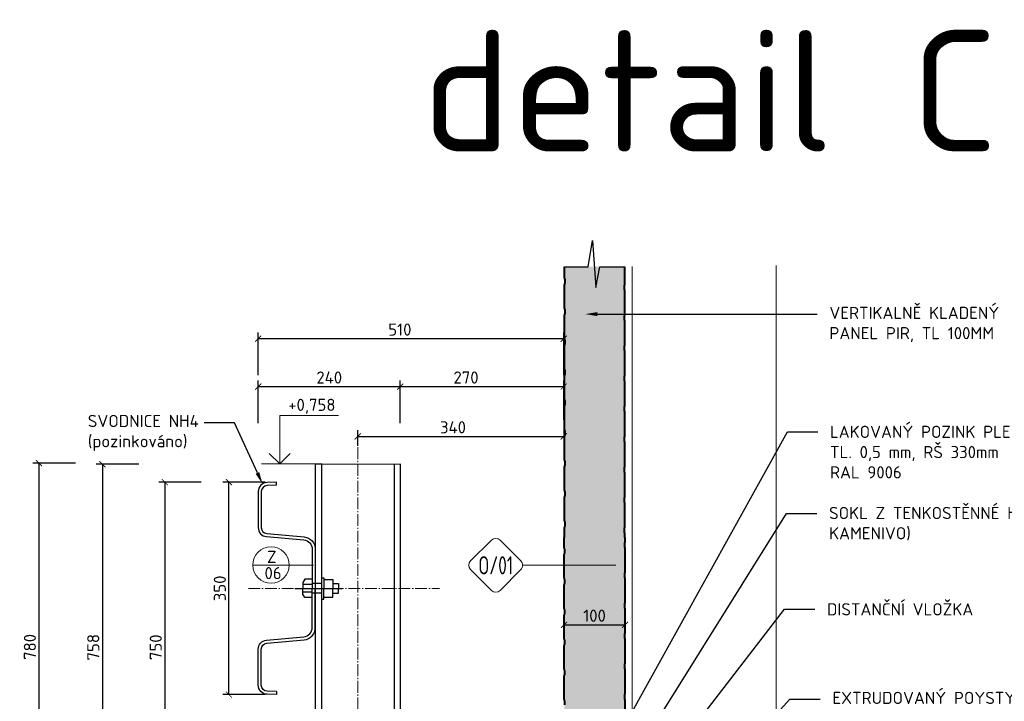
# Model space of a CAD drawing. Header units: millimetres. Extents: x -385852 to 238709, y -99680 to 201840.
# Tile 137 of 176: x 18665 to 20288, y -49987 to -48864. Entities that reach past the tile are written whole.
import ezdxf
from ezdxf import colors
from ezdxf.entities.mleader import LeaderData, LeaderLine
from ezdxf.enums import TextEntityAlignment as Align
from ezdxf.math import Vec2, Vec3

# ---------------------------------------------------------------- set-up
doc = ezdxf.new("R2010")
doc.units = ezdxf.units.MM
doc.linetypes.add('AM_DIN_G_W050', pattern=[13.75, 9.75, -1.5, 1, -1.5])
doc.layers.get('0').update_dxf_attribs({"color": 4})
doc.layers.get('Defpoints').update_dxf_attribs({"color": 8})
for name, color, linetype in [('_____detaily', 1, 'Continuous'), ('_____detaily @ 10', 1, 'Continuous'), ('_____detaily @ 10 VP1', 1, 'Continuous'), ('_____detaily @ 10 VP2', 1, 'Continuous'), ('_____detaily @ 10 VP3', 1, 'Continuous'), ('_____detaily @ 10 VP4', 1, 'Continuous'), ('_____detaily @ 10 VP5', 1, 'Continuous'), ('_____detaily @ 10 VP6', 1, 'Continuous'), ('_____detaily @ 10 VPModel', 1, 'Continuous'), ('_____detaily @ 200', 1, 'Continuous')]:
    doc.layers.add(name, color=color, linetype=linetype)
for name, color, linetype, lineweight in [('A99_N_txt-popis-10 @ 200', 240, 'Continuous', 5), ('A99_N_znaceni 200', 5, 'Continuous', 5), ('KING_DET_panel-sheet', 5, 'Continuous', 40)]:
    doc.layers.add(name, color=color, linetype=linetype, lineweight=lineweight)
doc.styles.add('A99_kota', font='isocpeur.ttf', dxfattribs={"height": 2})
doc.styles.add('A99_popis', font='isocpeur.ttf')
doc.styles.get("Standard").update_dxf_attribs({"font": 'isocpeur.ttf', "height": 20})
doc.dimstyles.new('detaily_10', dxfattribs={"dimtxt": 20, "dimasz": 10, "dimexe": 10, "dimexo": 10, "dimgap": 5, "dimtad": 1, "dimdec": 0, "dimtxsty": 'Standard', "dimblk": 'ARCHTICK', "dimcen": 3, "dimazin": 0, "dimtfac": 1, "dimtdec": 0, "dimtmove": 0, "dimatfit": 0, "dimfxl": 0, "dimarcsym": 0})

# ---------------------------------------------------------------- blocks, each defined once
blk = doc.blocks.new('_ArchTick')
at = {"color": 0, "linetype": 'ByBlock', "const_width": 0.15}
blk.add_lwpolyline([(-0.5, -0.5), (0.5, 0.5)], dxfattribs=at)
blk = doc.blocks.new('*D192')
at = {"layer": '_____detaily', "color": 0, "linetype": 'Continuous', "lineweight": -2, "transparency": 16777216}
for p, q in [((19562, -49801), (19562, -49871)), ((19662.5, -49801), (19662.5, -49871)), ((19562, -49861), (19662.5, -49861))]:
    blk.add_line(p, q, dxfattribs=at)
at = {"layer": 'Defpoints', "color": 0, "linetype": 'Continuous', "lineweight": 5, "transparency": 16777216}
for p in [(19562, -49769.3), (19662.5, -49769.3), (19662.5, -49861)]:
    blk.add_point(p, dxfattribs=at)
at = {"layer": '_____detaily', "color": 0, "linetype": 'Continuous', "lineweight": -2, "transparency": 16777216, "xscale": 10, "yscale": 10, "zscale": 10, "rotation": 180}
blk.add_blockref('_ArchTick', (19562, -49861), dxfattribs=at)
at = {"layer": '_____detaily', "color": 0, "linetype": 'Continuous', "lineweight": -2, "transparency": 16777216, "xscale": 10, "yscale": 10, "zscale": 10}
blk.add_blockref('_ArchTick', (19662.5, -49861), dxfattribs=at)
at = {"layer": '_____detaily', "color": 0, "linetype": 'Continuous', "lineweight": 5, "transparency": 16777216, "insert": (19612.3, -49846), "char_height": 20, "attachment_point": 5}
blk.add_mtext('100', dxfattribs=at)
blk = doc.blocks.new('*U231')
at = {"color": 0}
for p, q in [((-0.72, 4.14), (-4.15, 0.71)), ((4.14, 0.71), (0.71, 4.14)), ((-4.15, -0.72), (-0.72, -4.15)), ((0.71, -4.15), (4.14, -0.72)), ((4.44, 0), (19.8, 0))]:
    blk.add_line(p, q, dxfattribs=at)
for centre, start, end in [((0, 3.42), 45, 135), ((-3.43, 0), 135, 225), ((3.42, 0), 315, 45), ((0, -3.43), 225, 315)]:
    blk.add_arc(centre, 1.01, start, end, dxfattribs=at)
at = {"color": 0, "linetype": 'ByBlock', "style": 'A99_popis', "width": 0.953108}
blk.add_attdef('SKLADBA', text='', height=3, rotation=0.0103, dxfattribs=at).set_placement((-2.86, -1.51), (2.86, -1.5), align=Align.FIT)
blk = doc.blocks.new('*D249')
at = {"layer": '_____detaily', "color": 0, "linetype": 'Continuous', "lineweight": -2, "transparency": 16777216}
for p, q in [((19058, -49449.5), (19058, -49379.5)), ((19561.5, -49389.5), (19058, -49389.5)), ((19561.5, -49449.5), (19561.5, -49379.5))]:
    blk.add_line(p, q, dxfattribs=at)
at = {"layer": 'Defpoints', "color": 0, "linetype": 'Continuous', "lineweight": 5, "transparency": 16777216}
for p in [(19058, -49389.5), (19561.5, -49546.8), (19058, -49687.9)]:
    blk.add_point(p, dxfattribs=at)
at = {"layer": '_____detaily', "color": 0, "linetype": 'Continuous', "lineweight": -2, "transparency": 16777216, "xscale": 10, "yscale": 10, "zscale": 10, "rotation": 180}
blk.add_blockref('_ArchTick', (19058, -49389.5), dxfattribs=at)
at = {"layer": '_____detaily', "color": 0, "linetype": 'Continuous', "lineweight": -2, "transparency": 16777216, "xscale": 10, "yscale": 10, "zscale": 10}
blk.add_blockref('_ArchTick', (19561.5, -49389.5), dxfattribs=at)
at = {"layer": '_____detaily', "color": 0, "linetype": 'Continuous', "lineweight": 9, "transparency": 16777216, "insert": (19291.4, -49374.5), "char_height": 20, "attachment_point": 5}
blk.add_mtext('510', dxfattribs=at)
blk = doc.blocks.new('*D252')
at = {"layer": '_____detaily', "color": 0, "linetype": 'Continuous', "lineweight": -2, "transparency": 16777216}
for p, q in [((18756.5, -49594.5), (18686.5, -49594.5)), ((18696.5, -49594.5), (18696.5, -50374.5)), ((18756.5, -50374.5), (18686.5, -50374.5))]:
    blk.add_line(p, q, dxfattribs=at)
at = {"layer": 'Defpoints', "color": 0, "linetype": 'Continuous', "lineweight": 5, "transparency": 16777216}
for p in [(19193.5, -49594.5), (18696.5, -50374.5), (19193.5, -50374.5)]:
    blk.add_point(p, dxfattribs=at)
at = {"layer": '_____detaily', "color": 0, "linetype": 'Continuous', "lineweight": -2, "transparency": 16777216, "xscale": 10, "yscale": 10, "zscale": 10}
for p, rotation in [((18696.5, -49594.5), 90), ((18696.5, -50374.5), 270)]:
    blk.add_blockref('_ArchTick', p, dxfattribs=dict(at, rotation=rotation))
at = {"layer": '_____detaily', "color": 0, "linetype": 'Continuous', "lineweight": 5, "transparency": 16777216, "insert": (18681.5, -49897.5), "char_height": 20, "attachment_point": 5, "rotation": 90}
blk.add_mtext('780', dxfattribs=at)
blk = doc.blocks.new('*D251')
at = {"layer": '_____detaily', "color": 0, "linetype": 'Continuous', "lineweight": -2, "transparency": 16777216}
for p, q in [((19069.6, -49626), (18999.6, -49626)), ((19009.6, -49976), (19009.6, -49626)), ((19069.6, -49976), (18999.6, -49976))]:
    blk.add_line(p, q, dxfattribs=at)
at = {"layer": 'Defpoints', "color": 0, "linetype": 'Continuous', "lineweight": 5, "transparency": 16777216}
for p in [(19009.6, -49626), (19108.8, -49626), (19108.8, -49976)]:
    blk.add_point(p, dxfattribs=at)
at = {"layer": '_____detaily', "color": 0, "linetype": 'Continuous', "lineweight": -2, "transparency": 16777216, "xscale": 10, "yscale": 10, "zscale": 10}
for p, rotation in [((19009.6, -49626), 90), ((19009.6, -49976), 270)]:
    blk.add_blockref('_ArchTick', p, dxfattribs=dict(at, rotation=rotation))
at = {"layer": '_____detaily', "color": 0, "linetype": 'Continuous', "lineweight": 9, "transparency": 16777216, "insert": (18994.6, -49801), "char_height": 20, "attachment_point": 5, "rotation": 90}
blk.add_mtext('350', dxfattribs=at)
blk = doc.blocks.new('*D250')
at = {"layer": '_____detaily', "color": 0, "linetype": 'Continuous', "lineweight": -2, "transparency": 16777216}
for p, q in [((19058, -49528.5), (19058, -49458.5)), ((19058, -49468.5), (19292, -49468.5)), ((19292, -49528.5), (19292, -49458.5))]:
    blk.add_line(p, q, dxfattribs=at)
at = {"layer": 'Defpoints', "color": 0, "linetype": 'Continuous', "lineweight": 5, "transparency": 16777216}
for p in [(19292, -49468.5), (19058, -49655.5), (19292, -49655.5)]:
    blk.add_point(p, dxfattribs=at)
at = {"layer": '_____detaily', "color": 0, "linetype": 'Continuous', "lineweight": -2, "transparency": 16777216, "xscale": 10, "yscale": 10, "zscale": 10, "rotation": 180}
blk.add_blockref('_ArchTick', (19058, -49468.5), dxfattribs=at)
at = {"layer": '_____detaily', "color": 0, "linetype": 'Continuous', "lineweight": -2, "transparency": 16777216, "xscale": 10, "yscale": 10, "zscale": 10}
blk.add_blockref('_ArchTick', (19292, -49468.5), dxfattribs=at)
at = {"layer": '_____detaily', "color": 0, "linetype": 'Continuous', "lineweight": 5, "transparency": 16777216, "insert": (19175, -49453.5), "char_height": 20, "attachment_point": 5}
blk.add_mtext('240', dxfattribs=at)
blk = doc.blocks.new('*D255')
at = {"layer": '_____detaily', "color": 0, "linetype": 'Continuous', "lineweight": -2, "transparency": 16777216}
for p, q in [((18964, -49626), (18894, -49626)), ((18904, -49626), (18904, -50374.5)), ((18964, -50374.5), (18894, -50374.5))]:
    blk.add_line(p, q, dxfattribs=at)
at = {"layer": 'Defpoints', "color": 0, "linetype": 'Continuous', "lineweight": 5, "transparency": 16777216}
for p in [(19282.3, -49626), (18904, -50374.5), (19013.5, -50374.5)]:
    blk.add_point(p, dxfattribs=at)
at = {"layer": '_____detaily', "color": 0, "linetype": 'Continuous', "lineweight": -2, "transparency": 16777216, "xscale": 10, "yscale": 10, "zscale": 10}
for p, rotation in [((18904, -49626), 90), ((18904, -50374.5), 270)]:
    blk.add_blockref('_ArchTick', p, dxfattribs=dict(at, rotation=rotation))
at = {"layer": '_____detaily', "color": 0, "linetype": 'Continuous', "lineweight": 5, "transparency": 16777216, "insert": (18889, -49898), "char_height": 20, "attachment_point": 5, "rotation": 90}
blk.add_mtext('750', dxfattribs=at)
blk = doc.blocks.new('*D258')
at = {"layer": '_____detaily', "color": 0, "linetype": 'Continuous', "lineweight": -2, "transparency": 16777216}
for p, q in [((19292, -49523.5), (19292, -49458.5)), ((19292, -49468.5), (19561.5, -49468.5)), ((19561.5, -49523.5), (19561.5, -49458.5))]:
    blk.add_line(p, q, dxfattribs=at)
at = {"layer": 'Defpoints', "color": 0, "linetype": 'Continuous', "lineweight": 5, "transparency": 16777216}
for p in [(19561.5, -49468.5), (19292, -49533.5), (19561.5, -49533.5)]:
    blk.add_point(p, dxfattribs=at)
at = {"layer": '_____detaily', "color": 0, "linetype": 'Continuous', "lineweight": -2, "transparency": 16777216, "xscale": 10, "yscale": 10, "zscale": 10, "rotation": 180}
blk.add_blockref('_ArchTick', (19292, -49468.5), dxfattribs=at)
at = {"layer": '_____detaily', "color": 0, "linetype": 'Continuous', "lineweight": -2, "transparency": 16777216, "xscale": 10, "yscale": 10, "zscale": 10}
blk.add_blockref('_ArchTick', (19561.5, -49468.5), dxfattribs=at)
at = {"layer": '_____detaily', "color": 0, "linetype": 'Continuous', "lineweight": 9, "transparency": 16777216, "insert": (19400.5, -49453.5), "char_height": 20, "attachment_point": 5}
blk.add_mtext('270', dxfattribs=at)
blk = doc.blocks.new('*D259')
at = {"layer": '_____detaily', "color": 0, "linetype": 'Continuous', "lineweight": -2, "transparency": 16777216}
for p, q in [((19561.5, -49533), (19561.5, -49560.5)), ((19222, -49566), (19222, -49540.5)), ((19222, -49550.5), (19561.5, -49550.5))]:
    blk.add_line(p, q, dxfattribs=at)
at = {"layer": 'Defpoints', "color": 0, "linetype": 'Continuous', "lineweight": 5, "transparency": 16777216}
for p in [(19561.5, -49523), (19561.5, -49550.5), (19222, -49576)]:
    blk.add_point(p, dxfattribs=at)
at = {"layer": '_____detaily', "color": 0, "linetype": 'Continuous', "lineweight": -2, "transparency": 16777216, "xscale": 10, "yscale": 10, "zscale": 10, "rotation": 180}
blk.add_blockref('_ArchTick', (19222, -49550.5), dxfattribs=at)
at = {"layer": '_____detaily', "color": 0, "linetype": 'Continuous', "lineweight": -2, "transparency": 16777216, "xscale": 10, "yscale": 10, "zscale": 10}
blk.add_blockref('_ArchTick', (19561.5, -49550.5), dxfattribs=at)
at = {"layer": '_____detaily', "color": 0, "linetype": 'Continuous', "lineweight": 9, "transparency": 16777216, "insert": (19379, -49535.5), "char_height": 20, "attachment_point": 5}
blk.add_mtext('340', dxfattribs=at)
blk = doc.blocks.new('*D260')
at = {"layer": '_____detaily', "color": 0, "linetype": 'Continuous', "lineweight": -2, "transparency": 16777216}
for p, q in [((18861, -49596.5), (18791, -49596.5)), ((18801, -49596.5), (18801, -50354.5)), ((18861, -50354.5), (18791, -50354.5))]:
    blk.add_line(p, q, dxfattribs=at)
at = {"layer": 'Defpoints', "color": 0, "linetype": 'Continuous', "lineweight": 5, "transparency": 16777216}
for p in [(19292, -49596.5), (18801, -50354.5), (19957.5, -50354.5)]:
    blk.add_point(p, dxfattribs=at)
at = {"layer": '_____detaily', "color": 0, "linetype": 'Continuous', "lineweight": -2, "transparency": 16777216, "xscale": 10, "yscale": 10, "zscale": 10}
for p, rotation in [((18801, -49596.5), 90), ((18801, -50354.5), 270)]:
    blk.add_blockref('_ArchTick', p, dxfattribs=dict(at, rotation=rotation))
at = {"layer": '_____detaily', "color": 0, "linetype": 'Continuous', "lineweight": 5, "transparency": 16777216, "insert": (18786, -49898), "char_height": 20, "attachment_point": 5, "rotation": 90}
blk.add_mtext('758', dxfattribs=at)
blk = doc.blocks.new('*U261')
at = {"color": 0, "linetype": 'ByBlock', "lineweight": -2}
blk.add_line((-3, 0), (7, 0), dxfattribs=at)
for points in [[(0, 0), (0, 8), (0, 8), (9.7, 8)], [(-1.75, 1.75), (0, 0), (1.75, 1.75)]]:
    blk.add_lwpolyline(points, dxfattribs=at)
at = {"color": 0, "linetype": 'ByBlock', "lineweight": -2, "style": 'A99_kota'}
for tag, p in [('VYSKA', (9.2, 10.75)), ('POPIS', (9.2, 7.5))]:
    blk.add_attdef(tag, text='', height=2, dxfattribs=at).set_placement(p, align=Align.TOP_RIGHT)
blk = doc.blocks.new('*U320')
at = {"layer": '_____detaily @ 10 VP1', "color": 5, "linetype": 'Continuous', "lineweight": 5, "insert": (19072.4, -49739.1), "char_height": 20, "width": 20.141, "attachment_point": 1, "style": 'A99_kota'}
blk.add_mtext('Z', dxfattribs=at)
at = {"layer": '_____detaily @ 10 VP2', "color": 5, "linetype": 'Continuous', "lineweight": 5, "insert": (19072.4, -49739.1), "char_height": 20, "width": 20.141, "attachment_point": 1, "style": 'A99_kota'}
blk.add_mtext('Z', dxfattribs=at)
at = {"layer": '_____detaily @ 10 VP3', "color": 5, "linetype": 'Continuous', "lineweight": 5, "insert": (19072.4, -49739.1), "char_height": 20, "width": 20.141, "attachment_point": 1, "style": 'A99_kota'}
blk.add_mtext('Z', dxfattribs=at)
at = {"layer": '_____detaily @ 10 VP4', "color": 5, "linetype": 'Continuous', "lineweight": 5, "insert": (19072.4, -49739.1), "char_height": 20, "width": 20.141, "attachment_point": 1, "style": 'A99_kota'}
blk.add_mtext('Z', dxfattribs=at)
at = {"layer": '_____detaily @ 10 VP5', "color": 5, "linetype": 'Continuous', "lineweight": 5, "insert": (19072.4, -49739.1), "char_height": 20, "width": 20.141, "attachment_point": 1, "style": 'A99_kota'}
blk.add_mtext('Z', dxfattribs=at)
at = {"layer": '_____detaily @ 10 VP6', "color": 5, "linetype": 'Continuous', "lineweight": 5, "insert": (19072.4, -49739.1), "char_height": 20, "width": 20.141, "attachment_point": 1, "style": 'A99_kota'}
blk.add_mtext('Z', dxfattribs=at)
at = {"layer": '_____detaily @ 10 VPModel', "color": 5, "linetype": 'Continuous', "lineweight": 5, "insert": (19072.4, -49739.1), "char_height": 20, "attachment_point": 1, "style": 'A99_kota'}
blk.add_mtext_dynamic_manual_height_columns('Z', width=20.141, gutter_width=100, heights=[0], dxfattribs=at)
blk = doc.blocks.new('*U321')
at = {"layer": '_____detaily @ 10 VP1', "color": 5, "linetype": 'Continuous', "lineweight": 5, "insert": (19068.3, -49765.8), "char_height": 20, "width": 20.141, "attachment_point": 1, "style": 'A99_kota'}
blk.add_mtext('06', dxfattribs=at)
at = {"layer": '_____detaily @ 10 VP2', "color": 5, "linetype": 'Continuous', "lineweight": 5, "insert": (19068.3, -49765.8), "char_height": 20, "width": 20.141, "attachment_point": 1, "style": 'A99_kota'}
blk.add_mtext('06', dxfattribs=at)
at = {"layer": '_____detaily @ 10 VP3', "color": 5, "linetype": 'Continuous', "lineweight": 5, "insert": (19068.3, -49765.8), "char_height": 20, "width": 20.141, "attachment_point": 1, "style": 'A99_kota'}
blk.add_mtext('06', dxfattribs=at)
at = {"layer": '_____detaily @ 10 VP4', "color": 5, "linetype": 'Continuous', "lineweight": 5, "insert": (19068.3, -49765.8), "char_height": 20, "width": 20.141, "attachment_point": 1, "style": 'A99_kota'}
blk.add_mtext('06', dxfattribs=at)
at = {"layer": '_____detaily @ 10 VP5', "color": 5, "linetype": 'Continuous', "lineweight": 5, "insert": (19068.3, -49765.8), "char_height": 20, "width": 20.141, "attachment_point": 1, "style": 'A99_kota'}
blk.add_mtext('06', dxfattribs=at)
at = {"layer": '_____detaily @ 10 VP6', "color": 5, "linetype": 'Continuous', "lineweight": 5, "insert": (19068.3, -49765.8), "char_height": 20, "width": 20.141, "attachment_point": 1, "style": 'A99_kota'}
blk.add_mtext('06', dxfattribs=at)
at = {"layer": '_____detaily @ 10 VPModel', "color": 5, "linetype": 'Continuous', "lineweight": 5, "insert": (19068.3, -49765.8), "char_height": 20, "attachment_point": 1, "style": 'A99_kota'}
blk.add_mtext_dynamic_manual_height_columns('06', width=20.141, gutter_width=100, heights=[0], dxfattribs=at)

msp = doc.modelspace()

# ---------------------------------------------------------------- hatches: boundary and pattern name
at = {"layer": '_____detaily', "lineweight": 9}
h = msp.add_hatch(dxfattribs=at)
h.set_pattern_fill('DOTS', color=256, scale=125, style=0)
h.set_pattern_definition([(0, (0, 0), (3.90625, 7.8125), [0, -7.8125])])
h.paths.add_polyline_path([(19562.5, -50191.53512), (19662.4231, -50191.3911), (19661.99644, -49270.92541), (19562.07334, -49271.06944)])

# ---------------------------------------------------------------- linework, layer by layer
at = {"layer": '_____detaily', "linetype": 'Continuous'}
for points in [[(19602, -49271), (19608.8554, -49227.92857), (19614.54268, -49304.96761), (19621, -49271), (19662.5, -49271)], [(19562.5, -49271), (19602, -49271)], [(19152, -49596), (19292, -49596.5)], [(19152, -49596), (19152, -50311.49522)], [(19162, -49596), (19162, -50311.09214)], [(19282, -49596), (19282, -50306.25515)], [(19292, -49596), (19292, -50305.85207)], [(19147, -49786), (19135, -49786), (19131.5, -49791.5), (19131.5, -49801)], [(19147, -49794.5), (19131.5, -49794.5)], [(19162, -49793), (19147, -49793)], [(19162, -49783.5), (19166, -49783.5), (19166, -49801)], [(19166, -49786.5), (19181, -49786.5), (19181, -49801)], [(19181, -49793), (19190, -49793), (19190, -49801)], [(19118, -49801), (19196.5, -49801)], [(19147, -49816), (19135, -49816), (19131.5, -49810.5), (19131.5, -49801)], [(19147, -49807.5), (19131.5, -49807.5)], [(19162, -49809), (19147, -49809)], [(19162, -49818.5), (19166, -49818.5), (19166, -49801)], [(19166, -49815.5), (19181, -49815.5), (19181, -49801)], [(19181, -49809), (19190, -49809), (19190, -49801)]]:
    msp.add_lwpolyline(points, dxfattribs=at)
at = {"layer": '_____detaily', "color": 0, "linetype": 'Continuous', "lineweight": 13}
for points in [[(19674.1865, -50107.84365), (19674.1865, -49270.5)], [(19912, -50107.84365), (19912, -49269)]]:
    msp.add_lwpolyline(points, dxfattribs=at)
at = {"layer": '_____detaily', "linetype": 'AM_DIN_G_W050', "lineweight": 5, "ltscale": 2}
for points in [[(19222, -49541), (19222, -50451)], [(19041.63469, -49801), (19356.5, -49801)]]:
    msp.add_lwpolyline(points, dxfattribs=at)
at = {"layer": '_____detaily', "linetype": 'Continuous', "lineweight": 30}
for points in [[(19087.83352, -49626.00555), (19072.50028, -49626.51666, 0.4044874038), (19058, -49641.50833), (19058, -49700.78784, 0.3881938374), (19071.6571, -49715.7276), (19133.24591, -49721.26368, -0.3892687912), (19147, -49736.48246), (19147, -49801)], [(19087.83361, -49631.00832), (19072.66685, -49631.51388, 0.4044874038), (19063, -49641.50833), (19063, -49700.78784, 0.3881938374), (19072.10473, -49710.74768), (19133.70238, -49716.28455, -0.3891260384), (19152, -49736.5), (19152, -49801)], [(19087.83352, -49975.99445), (19072.50028, -49975.48334, -0.4044874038), (19058, -49960.49167), (19058, -49901.21216, -0.3881938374), (19071.6571, -49886.2724), (19133.24591, -49880.73632, 0.3892687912), (19147, -49865.51754), (19147, -49801)], [(19087.83361, -49970.99168), (19072.66685, -49970.48612, -0.4044874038), (19063, -49960.49167), (19063, -49901.21216, -0.3881938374), (19072.10473, -49891.25232), (19133.70238, -49885.71545, 0.3891260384), (19152, -49865.5), (19152, -49801)]]:
    msp.add_lwpolyline(points, format="xyb", dxfattribs=at)
for points in [[(19087.83361, -49631.00832), (19087.83352, -49626.00555)], [(19087.83361, -49970.99168), (19087.83282, -49975.99443)]]:
    msp.add_lwpolyline(points, dxfattribs=at)
at = {"layer": '_____detaily', "color": 5, "lineweight": 5}
msp.add_lwpolyline([(19049, -49762.5), (19149, -49762.5)], dxfattribs=at)
msp.add_circle((19079, -49762.5), 30, dxfattribs=at)
at = {"layer": 'KING_DET_panel-sheet', "color": 1, "linetype": 'Continuous', "lineweight": 40}
for points in [[(19562.5, -49271), (19562.5, -49289.50687, 0.1095924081), (19562.68763, -49290.35264), (19563.05927, -49291.14901, -0.1095924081), (19563.2, -49291.78334), (19563.2, -49298.11779, -0.1095924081), (19563.05927, -49298.75212), (19562.68763, -49299.54849, 0.1095924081), (19562.5, -49300.39426), (19562.5, -49339.50687, 0.1095924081), (19562.68763, -49340.35264), (19563.05927, -49341.14901, -0.1095924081), (19563.2, -49341.78334), (19563.2, -49348.11779, -0.1095924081), (19563.05927, -49348.75212), (19562.68763, -49349.54849, 0.1095924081), (19562.5, -49350.39426), (19562.5, -49389.50687, 0.1095924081), (19562.68763, -49390.35264), (19563.05927, -49391.14901, -0.1095924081), (19563.2, -49391.78334), (19563.2, -49398.11779, -0.1095924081), (19563.05927, -49398.75212), (19562.68763, -49399.54849, 0.1095924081), (19562.5, -49400.39426), (19562.5, -49439.50687, 0.1095924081), (19562.68763, -49440.35264), (19563.05927, -49441.14901, -0.1095924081), (19563.2, -49441.78334), (19563.2, -49448.11779, -0.1095924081), (19563.05927, -49448.75212), (19562.68763, -49449.54849, 0.1095924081), (19562.5, -49450.39426), (19562.5, -49489.50687, 0.1095924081), (19562.68763, -49490.35264), (19563.05927, -49491.14901, -0.1095924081), (19563.2, -49491.78334), (19563.2, -49498.11779, -0.1095924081), (19563.05927, -49498.75212), (19562.68763, -49499.54849, 0.1095924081), (19562.5, -49500.39426), (19562.5, -49539.50687, 0.1095924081), (19562.68763, -49540.35264), (19563.05927, -49541.14901, -0.1095924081), (19563.2, -49541.78334), (19563.2, -49548.11779, -0.1095924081), (19563.05927, -49548.75212), (19562.68763, -49549.54849, 0.1095924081), (19562.5, -49550.39426), (19562.5, -49589.50687, 0.1095924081), (19562.68763, -49590.35264), (19563.05927, -49591.14901, -0.1095924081), (19563.2, -49591.78334), (19563.2, -49598.11779, -0.1095924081), (19563.05927, -49598.75212), (19562.68763, -49599.54849, 0.1095924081), (19562.5, -49600.39426), (19562.5, -49639.50687, 0.1095924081), (19562.68763, -49640.35264), (19563.05927, -49641.14901, -0.1095924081), (19563.2, -49641.78334), (19563.2, -49648.11779, -0.1095924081), (19563.05927, -49648.75212), (19562.68763, -49649.54849, 0.1095924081), (19562.5, -49650.39426), (19562.5, -49689.50687, 0.1095924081), (19562.68763, -49690.35264), (19563.05927, -49691.14901, -0.1095924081), (19563.2, -49691.78334), (19563.2, -49698.11779, -0.1095924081), (19563.05927, -49698.75212), (19562.68763, -49699.54849, 0.1095924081), (19562.5, -49700.39426), (19562.5, -49717.32884)], [(19662.5, -49717.32884), (19662.5, -49710.6018, 0.1095924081), (19662.31237, -49709.75603), (19661.94073, -49708.95966, -0.1095924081), (19661.8, -49708.32533), (19661.8, -49701.99088, -0.1095924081), (19661.94073, -49701.35655), (19662.31237, -49700.56018, 0.1095924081), (19662.5, -49699.71441), (19662.5, -49660.6018, 0.1095924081), (19662.31237, -49659.75603), (19661.94073, -49658.95966, -0.1095924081), (19661.8, -49658.32533), (19661.8, -49651.99088, -0.1095924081), (19661.94073, -49651.35655), (19662.31237, -49650.56018, 0.1095924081), (19662.5, -49649.71441), (19662.5, -49610.6018, 0.1095924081), (19662.31237, -49609.75603), (19661.94073, -49608.95966, -0.1095924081), (19661.8, -49608.32533), (19661.8, -49601.99088, -0.1095924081), (19661.94073, -49601.35655), (19662.31237, -49600.56018, 0.1095924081), (19662.5, -49599.71441), (19662.5, -49560.6018, 0.1095924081), (19662.31237, -49559.75603), (19661.94073, -49558.95966, -0.1095924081), (19661.8, -49558.32533), (19661.8, -49551.99088, -0.1095924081), (19661.94073, -49551.35655), (19662.31237, -49550.56018, 0.1095924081), (19662.5, -49549.71441), (19662.5, -49510.6018, 0.1095924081), (19662.31237, -49509.75603), (19661.94073, -49508.95966, -0.1095924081), (19661.8, -49508.32533), (19661.8, -49501.99088, -0.1095924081), (19661.94073, -49501.35655), (19662.31237, -49500.56018, 0.1095924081), (19662.5, -49499.71441), (19662.5, -49460.6018, 0.1095924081), (19662.31237, -49459.75603), (19661.94073, -49458.95966, -0.1095924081), (19661.8, -49458.32533), (19661.8, -49451.99088, -0.1095924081), (19661.94073, -49451.35655), (19662.31237, -49450.56018, 0.1095924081), (19662.5, -49449.71441), (19662.5, -49410.6018, 0.1095924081), (19662.31237, -49409.75603), (19661.94073, -49408.95966, -0.1095924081), (19661.8, -49408.32533), (19661.8, -49401.99088, -0.1095924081), (19661.94073, -49401.35655), (19662.31237, -49400.56018, 0.1095924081), (19662.5, -49399.71441), (19662.5, -49360.6018, 0.1095924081), (19662.31237, -49359.75603), (19661.94073, -49358.95966, -0.1095924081), (19661.8, -49358.32533), (19661.8, -49351.99088, -0.1095924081), (19661.94073, -49351.35655), (19662.31237, -49350.56018, 0.1095924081), (19662.5, -49349.71441), (19662.5, -49310.6018, 0.1095924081), (19662.31237, -49309.75603), (19661.94073, -49308.95966, -0.1095924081), (19661.8, -49308.32533), (19661.8, -49301.99088, -0.1095924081), (19661.94073, -49301.35655), (19662.31237, -49300.56018, 0.1095924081), (19662.5, -49299.71441), (19662.5, -49271)], [(19563.2, -49992.87433), (19563.2, -49986.53988, 0.1095924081), (19563.05927, -49985.90555), (19562.68763, -49985.10918, -0.1095924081), (19562.5, -49984.26341), (19562.5, -49945.15081, -0.1095924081), (19562.68763, -49944.30503), (19563.05927, -49943.50866, 0.1095924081), (19563.2, -49942.87433), (19563.2, -49936.53988, 0.1095924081), (19563.05927, -49935.90555), (19562.68763, -49935.10918, -0.1095924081), (19562.5, -49934.26341), (19562.5, -49895.15081, -0.1095924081), (19562.68763, -49894.30503), (19563.05927, -49893.50866, 0.1095924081), (19563.2, -49892.87433), (19563.2, -49886.53988, 0.1095924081), (19563.05927, -49885.90555), (19562.68763, -49885.10918, -0.1095924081), (19562.5, -49884.26341), (19562.5, -49845.15081, -0.1095924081), (19562.68763, -49844.30503), (19563.05927, -49843.50866, 0.1095924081), (19563.2, -49842.87433), (19563.2, -49836.53988, 0.1095924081), (19563.05927, -49835.90555), (19562.68763, -49835.10918, -0.1095924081), (19562.5, -49834.26341), (19562.5, -49795.15081, -0.1095924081), (19562.68763, -49794.30503), (19563.05927, -49793.50866, 0.1095924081), (19563.2, -49792.87433), (19563.2, -49786.53988, 0.1095924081), (19563.05927, -49785.90555), (19562.68763, -49785.10918, -0.1095924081), (19562.5, -49784.26341), (19562.5, -49745.15081, -0.1095924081), (19562.68763, -49744.30503), (19563.05927, -49743.50866, 0.1095924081), (19563.2, -49742.87433), (19563.2, -49736.53988, 0.1095924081), (19563.05927, -49735.90555), (19562.68763, -49735.10918, -0.1095924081), (19562.5, -49734.26341), (19562.5, -49717.32884)], [(19662.5, -49717.32884), (19662.5, -49724.05587, -0.1095924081), (19662.31237, -49724.90164), (19661.94073, -49725.69801, 0.1095924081), (19661.8, -49726.33234), (19661.8, -49732.66679, 0.1095924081), (19661.94073, -49733.30112), (19662.31237, -49734.09749, -0.1095924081), (19662.5, -49734.94326), (19662.5, -49774.05587, -0.1095924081), (19662.31237, -49774.90164), (19661.94073, -49775.69801, 0.1095924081), (19661.8, -49776.33234), (19661.8, -49782.66679, 0.1095924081), (19661.94073, -49783.30112), (19662.31237, -49784.09749, -0.1095924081), (19662.5, -49784.94326), (19662.5, -49824.05587, -0.1095924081), (19662.31237, -49824.90164), (19661.94073, -49825.69801, 0.1095924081), (19661.8, -49826.33234), (19661.8, -49832.66679, 0.1095924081), (19661.94073, -49833.30112), (19662.31237, -49834.09749, -0.1095924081), (19662.5, -49834.94326), (19662.5, -49874.05587, -0.1095924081), (19662.31237, -49874.90164), (19661.94073, -49875.69801, 0.1095924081), (19661.8, -49876.33234), (19661.8, -49882.66679, 0.1095924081), (19661.94073, -49883.30112), (19662.31237, -49884.09749, -0.1095924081), (19662.5, -49884.94326), (19662.5, -49924.05587, -0.1095924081), (19662.31237, -49924.90164), (19661.94073, -49925.69801, 0.1095924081), (19661.8, -49926.33234), (19661.8, -49932.66679, 0.1095924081), (19661.94073, -49933.30112), (19662.31237, -49934.09749, -0.1095924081), (19662.5, -49934.94326), (19662.5, -49974.05587, -0.1095924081), (19662.31237, -49974.90164), (19661.94073, -49975.69801, 0.1095924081), (19661.8, -49976.33234), (19661.8, -49982.66679, 0.1095924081), (19661.94073, -49983.30112), (19662.31237, -49984.09749, -0.1095924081), (19662.5, -49984.94326), (19662.5, -50024.05587, -0.1095924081)]]:
    msp.add_lwpolyline(points, format="xyb", dxfattribs=at)

# ---------------------------------------------------------------- block references
at = {"layer": '_____detaily', "color": 5, "linetype": 'Continuous', "lineweight": 5, "xscale": 10, "yscale": 10, "zscale": 10}
msp.add_blockref('*U261', (19093.27004, -49596), dxfattribs=at).add_auto_attribs({'VYSKA': '+0,758'})
at = {"layer": '_____detaily', "color": 4, "linetype": 'Continuous', "lineweight": 5}
for name in ['*U320', '*U321']:
    msp.add_blockref(name, (0, 0), dxfattribs=at)
at = {"layer": 'A99_N_znaceni 200', "lineweight": 5}
ref = msp.add_blockref('*U231', (19449.53249, -49762.95409), dxfattribs=dict(at, xscale=10, yscale=10, zscale=10))
ref.add_attrib('SKLADBA', 'O/01', dxfattribs={"layer": '0', "color": 0, "linetype": 'ByBlock', "height": 30, "rotation": 0.01026364, "style": 'A99_popis', "width": 0.706006}).set_placement((19420.89847, -49778.01189), (19478.08493, -49778.00165), align=Align.FIT)

# ---------------------------------------------------------------- texts
at = {"layer": 'A99_N_txt-popis-10 @ 200', "linetype": 'Continuous', "insert": (19328.33098, -48881), "char_height": 200, "width": 994.8061736, "attachment_point": 1, "style": 'A99_kota'}
msp.add_mtext('detail C', dxfattribs=at)

# ---------------------------------------------------------------- dimensions: what is measured, and where the dimension line sits
at = {"layer": '_____detaily', "color": 5, "linetype": 'Continuous', "lineweight": 9}
dim = msp.add_linear_dim(base=(19058, -49389.5), p1=(19561.5, -49546.75), p2=(19058, -49687.86698), text='510', dimstyle='detaily_10', dxfattribs=at)
dim.commit()
dim.dimension.update_dxf_attribs({"geometry": '*D249', "text_midpoint": (19291.41236, -49389.5), "dimtype": 160})
at = {"layer": '_____detaily', "color": 5, "linetype": 'Continuous', "lineweight": 5}
for base, p1, p2, text, picture, middle in [((19292, -49468.5), (19058, -49655.5), (19292, -49655.5), '240', '*D250', (19175, -49468.5)), ((19662.5, -49861), (19562, -49769.32884), (19662.5, -49769.32884), '100', '*D192', (19612.25, -49861))]:
    dim = msp.add_linear_dim(base=base, p1=p1, p2=p2, text=text, dimstyle='detaily_10', dxfattribs=at)
    dim.commit()
    dim.dimension.update_dxf_attribs({"geometry": picture, "text_midpoint": middle, "dimtype": 160})
at = {"layer": '_____detaily', "color": 5, "linetype": 'Continuous', "lineweight": 9}
for base, p1, p2, picture, middle in [((19561.5000000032, -49468.5), (19292.0000000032, -49533.5), (19561.5000000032, -49533.5), '*D258', (19400.5, -49468.5)), ((19561.5000000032, -49550.5), (19222.0000000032, -49576), (19561.5000000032, -49523), '*D259', (19379, -49550.5))]:
    dim = msp.add_linear_dim(base=base, p1=p1, p2=p2, dimstyle='detaily_10', dxfattribs=at)
    dim.commit()
    dim.dimension.update_dxf_attribs({"geometry": picture, "text_midpoint": middle, "dimtype": 160})
at = {"layer": '_____detaily', "color": 5, "linetype": 'Continuous', "lineweight": 5}
for base, p1, p2, picture, middle in [((18696.5, -50374.5), (19193.5, -49594.5), (19193.5, -50374.5), '*D252', (18696.5, -49897.5)), ((18801, -50354.5), (19292, -49596.5), (19957.5, -50354.5), '*D260', (18801, -49898))]:
    dim = msp.add_linear_dim(base=base, p1=p1, p2=p2, angle=90, dimstyle='detaily_10', dxfattribs=at)
    dim.commit()
    dim.dimension.update_dxf_attribs({"geometry": picture, "text_midpoint": middle, "dimtype": 160})
dim = msp.add_linear_dim(base=(18904, -50374.5), p1=(19282.33352, -49626.00555), p2=(19013.5, -50374.5), angle=90, text='750', dimstyle='detaily_10', dxfattribs=at)
dim.commit()
dim.dimension.update_dxf_attribs({"geometry": '*D255', "text_midpoint": (18904, -49898), "dimtype": 160})
at = {"layer": '_____detaily', "color": 5, "linetype": 'Continuous', "lineweight": 9}
dim = msp.add_linear_dim(base=(19009.5892, -49625.99777), p1=(19108.83281, -49976), p2=(19108.83352, -49625.99777), angle=270, dimstyle='detaily_10', dxfattribs=at)
dim.commit()
dim.dimension.update_dxf_attribs({"geometry": '*D251', "text_midpoint": (19009.5892, -49801), "dimtype": 160})

# ---------------------------------------------------------------- leaders
at = {"layer": '_____detaily @ 10', "lineweight": 5}
ml = msp.add_multileader_mtext('Standard', dxfattribs=at)
ml.set_content('\\A1;{\\C256;STŘEŠNÍ PANEL PIR, TL.100MM}', color=1, style='A99_popis')
ml.set_leader_properties(color=256, linetype='ByLayer', lineweight=-1)
ml.build(insert=Vec2(0, 0))
ml.multileader.update_dxf_attribs({"dogleg_length": 5, "arrow_head_size": 20, "scale": 10})
ctx = ml.context
ctx.base_point, ctx.scale, ctx.char_height, ctx.arrow_head_size, ctx.landing_gap_size, ctx.plane_origin = Vec3(16951, -49100.5), 10, 20, 20, 20, Vec3(15458.44247, -50896.70417)
notes = []
notes.append((ctx, [(0, (1, 1, 0), (16901, -49100.5), (1, 0), 50, [(0, [(16827.5, -49411)], 0, [])])]))
ctx.mtext.insert, ctx.mtext.width, ctx.mtext.flow_direction = Vec3(16971, -49088.5), 376.0630238, 5
ml = msp.add_multileader_mtext('Standard', dxfattribs=at)
ml.set_content('\\A1;{\\C256;VERTIKALNĚ KLADENÝ\\PPANEL PIR, TL 100MM}', color=1, style='A99_popis')
ml.set_leader_properties(color=256, linetype='ByLayer', lineweight=-1)
ml.build(insert=Vec2(0, 0))
ml.multileader.update_dxf_attribs({"dogleg_length": 5, "arrow_head_size": 20, "scale": 10})
ctx = ml.context
ctx.base_point, ctx.scale, ctx.char_height, ctx.arrow_head_size, ctx.landing_gap_size, ctx.plane_origin = Vec3(19979.5, -49349), 10, 20, 20, 20, Vec3(17691.44247, -51612.70417)
notes.append((ctx, [(0, (1, 1, 0), (19929.5, -49349), (1, 0), 50, [(0, [(19597, -49349)], 0, [])])]))
ctx.mtext.insert, ctx.mtext.width, ctx.mtext.flow_direction = Vec3(19999.5, -49337), 277.5, 5
ml = msp.add_multileader_mtext('Standard', dxfattribs=at)
ml.set_content('\\A1;{\\C256;SYSTÉMOVÉ KRYCÍ\\PLIŠTY}', color=1, style='A99_popis')
ml.set_leader_properties(color=256, linetype='ByLayer', lineweight=-1)
ml.build(insert=Vec2(0, 0))
ml.multileader.update_dxf_attribs({"dogleg_length": 5, "arrow_head_size": 20, "scale": 10})
ctx = ml.context
ctx.base_point, ctx.scale, ctx.char_height, ctx.arrow_head_size, ctx.landing_gap_size, ctx.plane_origin = Vec3(17053, -49675.5), 10, 20, 20, 20, Vec3(15633.94247, -51532.70417)
notes.append((ctx, [(0, (1, 1, 0), (17003, -49675.5), (1, 0), 50, [(0, [(16754.01132, -49376.5)], 0, [])])]))
ctx.mtext.insert, ctx.mtext.width, ctx.mtext.flow_direction = Vec3(17073, -49665.5), 232.7577866, 5
ml = msp.add_multileader_mtext('Standard', dxfattribs=at)
ml.set_content('\\A1;{\\C256;SYSTÉMOVÉ KRYCÍ\\PLIŠTY}', color=1, style='A99_popis')
ml.set_leader_properties(color=256, linetype='ByLayer', lineweight=-1)
ml.build(insert=Vec2(0, 0))
ml.multileader.update_dxf_attribs({"dogleg_length": 5, "arrow_head_size": 20, "scale": 10})
ctx = ml.context
ctx.base_point, ctx.scale, ctx.char_height, ctx.arrow_head_size, ctx.landing_gap_size, ctx.plane_origin = Vec3(17053, -49675.5), 10, 20, 20, 20, Vec3(15633.94247, -51532.70417)
notes.append((ctx, [(0, (1, 1, 0), (17003, -49675.5), (1, 0), 50, [(0, [(16866.91423, -49404.98155)], 0, [])])]))
ctx.mtext.insert, ctx.mtext.width, ctx.mtext.flow_direction = Vec3(17073, -49665.5), 232.7577866, 5
ml = msp.add_multileader_mtext('Standard', dxfattribs=at)
ml.set_content('\\A1;{\\C256;SVODNICE NH4\\P(pozinkováno)}', color=1, style='A99_popis')
ml.set_leader_properties(color=256, linetype='ByLayer', lineweight=-1)
ml.build(insert=Vec2(0, 0))
ml.multileader.update_dxf_attribs({"dogleg_length": 5, "arrow_head_size": 20, "scale": 10})
ctx = ml.context
ctx.base_point, ctx.scale, ctx.char_height, ctx.arrow_head_size, ctx.landing_gap_size, ctx.plane_origin = Vec3(18757, -49528.16667), 10, 20, 20, 20, Vec3(17189.44247, -51385.37083)
notes.append((ctx, [(1, (1, 1, 0), (19019, -49528.16667), (-1, 0), 50, [(0, [(19064.92092, -49628.86996)], 0, [])])]))
ctx.mtext.insert, ctx.mtext.width, ctx.mtext.flow_direction = Vec3(18777, -49515.16667), 294.5588722, 5
ml = msp.add_multileader_mtext('Standard', dxfattribs=at)
ml.set_content('\\A1;{\\C256;LAKOVANÝ POZINK PLECH \\PTL. 0,5 mm, RŠ 330mm\\PRAL 9006}', color=1, style='A99_popis')
ml.set_leader_properties(color=256, linetype='ByLayer', lineweight=-1)
ml.build(insert=Vec2(0, 0))
ml.multileader.update_dxf_attribs({"dogleg_length": 5, "arrow_head_size": 20, "scale": 10})
ctx = ml.context
ctx.base_point, ctx.scale, ctx.char_height, ctx.arrow_head_size, ctx.landing_gap_size, ctx.plane_origin = Vec3(19980.5, -49543.00758), 10, 20, 20, 20, Vec3(17452.5, -51734.60901)
notes.append((ctx, [(0, (1, 1, 0), (19930.5, -49543.00758), (1, 0), 50, [(0, [(19532.78505, -50258.48735)], 0, [])])]))
ctx.mtext.insert, ctx.mtext.width, ctx.mtext.flow_direction = Vec3(20000.5, -49533), 336.3158442, 5
ml = msp.add_multileader_mtext('Standard', dxfattribs=at)
ml.set_content('\\A1;{\\C256;SOKL Z TENKOSTĚNNÉ HMOTY (PRYSKYŘICE +\\PKAMENIVO)}', color=1, style='A99_popis')
ml.set_leader_properties(color=256, linetype='ByLayer', lineweight=-1)
ml.build(insert=Vec2(0, 0))
ml.multileader.update_dxf_attribs({"dogleg_length": 5, "arrow_head_size": 20, "scale": 10})
ctx = ml.context
ctx.base_point, ctx.scale, ctx.char_height, ctx.arrow_head_size, ctx.landing_gap_size, ctx.plane_origin = Vec3(19979, -49677.78947), 10, 20, 20, 20, Vec3(17691.44247, -51957.70417)
notes.append((ctx, [(0, (1, 1, 0), (19929, -49677.78947), (1, 0), 50, [(0, [(19553.5, -50278)], 0, [])])]))
ctx.mtext.insert, ctx.mtext.width, ctx.mtext.flow_direction = Vec3(19999, -49666.78947), 277.5, 5
ml = msp.add_multileader_mtext('Standard', dxfattribs=at)
ml.set_content('DISTANČNÍ VLOŽKA', color=1, style='A99_popis')
ml.set_leader_properties(color=256, linetype='ByLayer', lineweight=-1)
ml.build(insert=Vec2(0, 0))
ml.multileader.update_dxf_attribs({"dogleg_length": 5, "arrow_head_size": 20, "scale": 10})
ctx = ml.context
ctx.base_point, ctx.scale, ctx.char_height, ctx.arrow_head_size, ctx.landing_gap_size, ctx.plane_origin = Vec3(19975.5, -49835.5), 10, 20, 20, 20, Vec3(20228.39911, -50202.94869)
notes.append((ctx, [(0, (1, 1, 0), (19925.5, -49835.5), (1, 0), 50, [(0, [(19672.55758, -50163.12297)], 0, [])])]))
ctx.mtext.insert, ctx.mtext.width, ctx.mtext.defined_height, ctx.mtext.flow_direction = Vec3(19995.5, -49825.5), 110.5, 66.66667, 5
ml = msp.add_multileader_mtext('Standard', dxfattribs=at)
ml.set_content('\\A1;{\\C256;EXTRUDOVANÝ POYSTYREN, TL. 60MM}', color=1, style='A99_popis')
ml.set_leader_properties(color=256, linetype='ByLayer', lineweight=-1)
ml.build(insert=Vec2(0, 0))
ml.multileader.update_dxf_attribs({"dogleg_length": 5, "arrow_head_size": 20, "scale": 10})
ctx = ml.context
ctx.base_point, ctx.scale, ctx.char_height, ctx.arrow_head_size, ctx.landing_gap_size, ctx.plane_origin = Vec3(19984.5, -49983.5), 10, 20, 20, 20, Vec3(18565.44247, -51840.70417)
notes.append((ctx, [(0, (1, 1, 0), (19934.5, -49983.5), (1, 0), 50, [(0, [(19590, -50359)], 0, [])])]))
ctx.mtext.insert, ctx.mtext.width, ctx.mtext.flow_direction = Vec3(20004.5, -49971.5), 294.5588722, 5
at = {"layer": '_____detaily @ 200', "linetype": 'Continuous'}
ml = msp.add_multileader_mtext('Standard', dxfattribs=at)
ml.set_content('ŠROUB \\Pa 333mm', color=256)
ml.set_leader_properties()
ml.build(insert=Vec2(0, 0))
ml.multileader.update_dxf_attribs({"text_left_attachment_type": 2, "text_right_attachment_type": 2, "dogleg_length": 0.1, "arrow_head_size": 20, "scale": 200})
ctx = ml.context
ctx.base_point, ctx.scale, ctx.char_height, ctx.arrow_head_size, ctx.landing_gap_size, ctx.plane_origin = Vec3(16715, -49123.66667), 200, 20, 20, 5, Vec3(17014.60184, -49343.55315)
ctx.left_attachment, ctx.right_attachment = 2, 2
notes.append((ctx, [(0, (1, 1, 0), (16695, -49123.66667), (1, 0), 20, [(0, [(16581.96371, -49310.99479)], 0, [])])]))
ctx.mtext.insert, ctx.mtext.width, ctx.mtext.defined_height, ctx.mtext.flow_direction = Vec3(16720, -49092.99242), 103.4256705, 3.33333, 5
ml = msp.add_multileader_mtext('Standard', dxfattribs=at)
ml.set_content('ŠROUB \\Pa 333mm', color=256)
ml.set_leader_properties()
ml.build(insert=Vec2(0, 0))
ml.multileader.update_dxf_attribs({"text_left_attachment_type": 2, "text_right_attachment_type": 2, "dogleg_length": 0.1, "arrow_head_size": 20, "scale": 200})
ctx = ml.context
ctx.base_point, ctx.scale, ctx.char_height, ctx.arrow_head_size, ctx.landing_gap_size, ctx.plane_origin = Vec3(16715, -49123.66667), 200, 20, 20, 5, Vec3(17014.60184, -49343.55315)
ctx.left_attachment, ctx.right_attachment = 2, 2
notes.append((ctx, [(0, (1, 1, 0), (16695, -49123.66667), (1, 0), 20, [(0, [(16715.65199, -49299.92592)], 0, [])])]))
ctx.mtext.insert, ctx.mtext.width, ctx.mtext.defined_height, ctx.mtext.flow_direction = Vec3(16720, -49092.99242), 103.4256705, 3.33333, 5
ml = msp.add_multileader_mtext('Standard', dxfattribs=at)
ml.set_content('TEPELNÁ IZOLACE', color=256)
ml.set_leader_properties()
ml.build(insert=Vec2(0, 0))
ml.multileader.update_dxf_attribs({"text_left_attachment_type": 2, "text_right_attachment_type": 2, "dogleg_length": 0.1, "arrow_head_size": 20, "scale": 200})
ctx = ml.context
ctx.base_point, ctx.scale, ctx.char_height, ctx.arrow_head_size, ctx.landing_gap_size, ctx.plane_origin = Vec3(16911, -49209.5), 200, 20, 20, 5, Vec3(17301.84932, -49343.55315)
ctx.left_attachment, ctx.right_attachment = 2, 2
notes.append((ctx, [(0, (1, 1, 0), (16891, -49209.5), (1, 0), 20, [(0, [(16840, -49420.18183)], 0, [])])]))
ctx.mtext.insert, ctx.mtext.width, ctx.mtext.defined_height, ctx.mtext.flow_direction = Vec3(16916, -49178.83333), 113.8660965, 66.66667, 5
at = {"layer": '_____detaily @ 200', "linetype": 'Continuous', "lineweight": 5}
ml = msp.add_multileader_mtext('Standard', dxfattribs=at)
ml.set_content('SPOJ PODTMELIT', color=256)
ml.set_leader_properties()
ml.build(insert=Vec2(0, 0))
ml.multileader.update_dxf_attribs({"text_left_attachment_type": 2, "text_right_attachment_type": 2, "dogleg_length": 0.1, "arrow_head_size": 20, "scale": 200})
ctx = ml.context
ctx.base_point, ctx.scale, ctx.char_height, ctx.arrow_head_size, ctx.landing_gap_size, ctx.plane_origin = Vec3(16529, -49607.16667), 200, 20, 20, 5, Vec3(16745.87321, -49758.78145)
ctx.left_attachment, ctx.right_attachment = 2, 2
notes.append((ctx, [(1, (1, 1, 0), (16687, -49607.16667), (-1, 0), 20, [(0, [(16718.04587, -49336.69073)], 0, [])])]))
ctx.mtext.insert, ctx.mtext.width, ctx.mtext.defined_height, ctx.mtext.flow_direction = Vec3(16534, -49580.5), 193.2686721, 66.66667, 5
for ctx, leaders in notes:
    for number, flags, end, landing, length, lines in leaders:
        leader = LeaderData()
        leader.index, (leader.has_last_leader_line, leader.has_dogleg_vector, leader.attachment_direction) = number, flags
        leader.last_leader_point, leader.dogleg_vector, leader.dogleg_length = Vec3(end), Vec3(landing), length
        for number, points, colour, breaks in lines:
            line = LeaderLine()
            line.index, line.vertices, line.color, line.breaks = number, Vec3.list(points), colors.encode_raw_color(colour), breaks
            leader.lines.append(line)
        ctx.leaders.append(leader)

doc.saveas('drawing.dxf')
